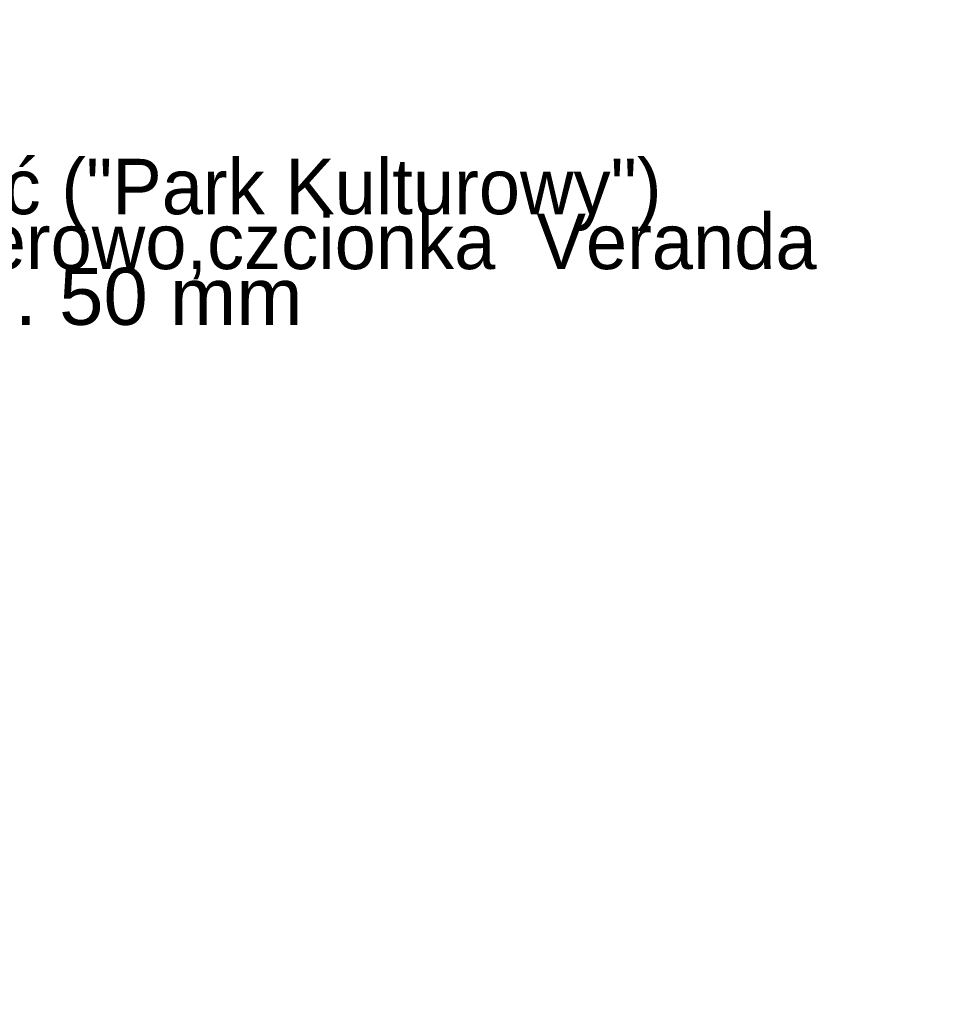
# Model space of a CAD drawing. Header units: millimetres. Extents: x 64850 to 1435566, y -594079 to 57306.
# Tile 120 of 121: x 1425538 to 1426350, y -591705 to -590842. Entities that reach past the tile are written whole.
import ezdxf

# ---------------------------------------------------------------- set-up
doc = ezdxf.new("R2010")
doc.units = ezdxf.units.MM
doc.header["$MEASUREMENT"] = 0
doc.linetypes.add('Wipeout_Contour', pattern=[1000, 0, -1000])
doc.layers.add('Opisy - Etykiety_Nr_pióra__1', color=7, linetype='Continuous', lineweight=13)
doc.styles.add('STYL_AUTOMATYCZNY_1', font='arial.ttf')
doc.dimstyles.new('STYL_AUTOMATYCZNY__8', dxfattribs={"dimtxt": 0.18, "dimasz": 91.2, "dimexe": 0.18, "dimexo": 0.0625, "dimgap": 0, "dimtad": 0, "dimtih": 1, "dimtoh": 1, "dimdec": 4, "dimzin": 0, "dimdsep": 46, "dimcen": 0.09, "dimadec": 0, "dimazin": 0, "dimtfac": 1, "dimtdec": 4, "dimtmove": 0, "dimatfit": 3, "dimldrblk": 'ARROWHEAD_11', "dimfxl": 1, "dimtolj": 1, "dimtzin": 0, "dimarcsym": 0})

# ---------------------------------------------------------------- blocks, each defined once
blk = doc.blocks.new('ARROWHEAD_11')
at = {"color": 0, "linetype": 'Continuous', "lineweight": 0}
blk.add_line((0, 0), (-1, 0), dxfattribs=at)
at = {"color": 0, "linetype": 'Continuous', "lineweight": 0, "const_width": 0.25, "flags": 128}
blk.add_lwpolyline([(-0.125, 0, 1), (0.125, 0, 1)], format="xyb", close=True, dxfattribs=at)

msp = doc.modelspace()

# ---------------------------------------------------------------- wipeouts: each hides what was drawn before it
at = {"color": 7, "linetype": 'Wipeout_Contour', "lineweight": 13, "ltscale": 7716273.114637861}
msp.add_wipeout([(1425055.24, -591238.77), (1426350.05, -591238.77), (1426350.05, -590841.63), (1425055.24, -590841.63)], dxfattribs=at).dxf.layer = 'Opisy - Etykiety_Nr_pióra__1'

# ---------------------------------------------------------------- next in the draw order: texts
at = {"layer": 'Opisy - Etykiety_Nr_pióra__1', "color": 7, "linetype": 'Continuous', "lineweight": 13, "insert": (1425135.24, -591043.57), "char_height": 50, "width": 1134.809, "attachment_point": 4, "line_spacing_factor": 0.58603, "style": 'STYL_AUTOMATYCZNY_1'}
msp.add_mtext('\\A1;{\\pql;\\fArial|b0|i0|c238|p0;\\W1.000000;Otwory \\fMyriadPro-Regular|b0|i0|c0|p0;\\H0.971429x;\\W1.000000;- treść ("Park Kulturowy") wycinane laserowo,czcionka  Veranda zachodni \\fArial|b0|i0|c238|p0;\\H1.029412x;\\W1.000000;wys. 50 mm }', dxfattribs=at)

# ---------------------------------------------------------------- next in the draw order: leaders
at = {"layer": 'Opisy - Etykiety_Nr_pióra__1', "color": 7, "linetype": 'Continuous', "lineweight": 13, "annotation_type": 0, "has_hookline": 1, "hookline_direction": 0, "text_width": 1015.37}
msp.add_leader([(1424943.18, -591682.01), (1424943.9, -591043.57), (1425135.24, -591043.57)], dimstyle='STYL_AUTOMATYCZNY__8', dxfattribs=at)

doc.saveas('drawing.dxf')
